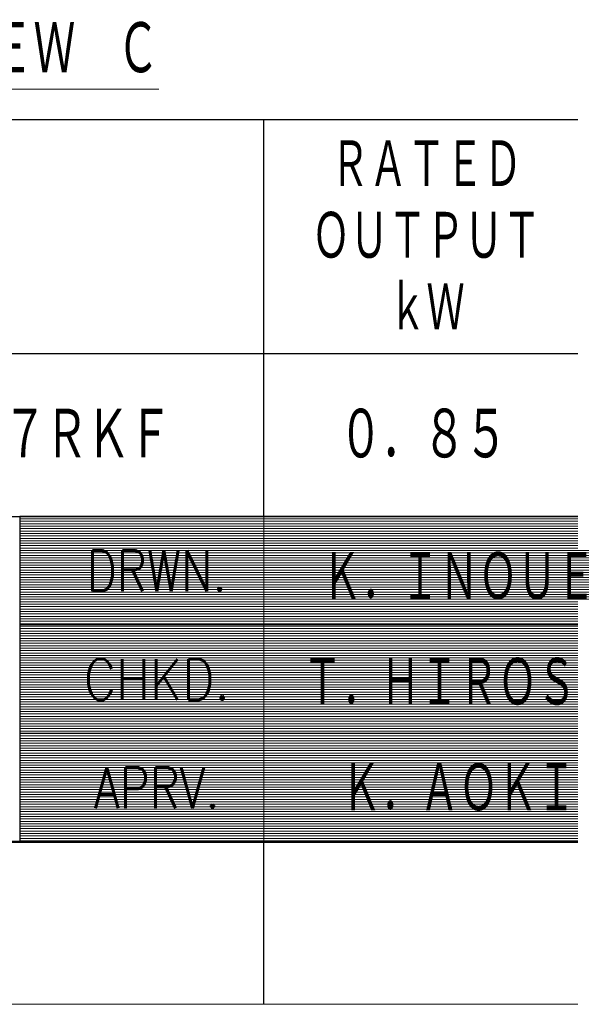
# Model space of a CAD drawing. Header units: millimetres. Extents: x 0 to 1071, y 0 to 742.
# Tile 6 of 133: x 487 to 572, y 0 to 151. Entities that reach past the tile are written whole.
import ezdxf

# ---------------------------------------------------------------- set-up
doc = ezdxf.new("R2010")
doc.units = ezdxf.units.MM
doc.header["$LTSCALE"] = 0.454724
doc.layers.add('NoLayerName_001', color=7, linetype='Continuous')
doc.styles.get("Standard").update_dxf_attribs({"font": 'txt', "bigfont": 'extfont2'})

# ---------------------------------------------------------------- blocks, each defined once
blk = doc.blocks.new('JZB_0007')
at = {"layer": 'NoLayerName_001', "color": 3, "lineweight": 13, "char_height": 3.27, "attachment_point": 5}
for s, insert in [('\\A1;\\W0.6667;Ｋ．ＩＮＯＵＥ', (84.818, 14.635)), ('\\A1;\\W0.6667;Ｔ．ＨＩＲＯＳＥ', (84.818, 8.135)), ('\\A1;\\W0.6667;Ｋ．ＡＯＫＩ', (84.818, 1.635))]:
    blk.add_mtext(s, dxfattribs=dict(at, insert=insert))
blk = doc.blocks.new('*X110')
at = {"color": 7, "linetype": 'Continuous', "lineweight": 13}
for p, q in [((0, 19.8), (40, 19.8)), ((0, 19.65), (40, 19.65)), ((0, 19.5), (40, 19.5)), ((0, 19.35), (40, 19.35)), ((0, 19.2), (40, 19.2)), ((0, 19.05), (40, 19.05)), ((0, 18.9), (40, 18.9)), ((0, 18.75), (40, 18.75)), ((0, 18.6), (40, 18.6)), ((0, 18.45), (40, 18.45)), ((0, 18.3), (40, 18.3)), ((0, 18.15), (40, 18.15)), ((0, 18), (40, 18)), ((0, 17.85), (40, 17.85)), ((0, 17.7), (40, 17.7)), ((0, 17.55), (40, 17.55)), ((0, 17.4), (40, 17.4)), ((0, 17.25), (40, 17.25)), ((0, 17.1), (40, 17.1)), ((0, 16.95), (40, 16.95)), ((0, 16.8), (40, 16.8)), ((0, 16.65), (40, 16.65)), ((0, 16.5), (40, 16.5)), ((0, 16.35), (40, 16.35)), ((0, 16.2), (40, 16.2)), ((0, 16.05), (40, 16.05)), ((0, 15.9), (40, 15.9)), ((0, 15.75), (40, 15.75)), ((0, 15.6), (40, 15.6)), ((0, 15.45), (40, 15.45)), ((0, 15.3), (40, 15.3)), ((0, 15.15), (40, 15.15)), ((0, 15), (40, 15)), ((0, 14.85), (40, 14.85)), ((0, 14.7), (40, 14.7)), ((0, 14.55), (40, 14.55)), ((0, 14.4), (40, 14.4)), ((0, 14.25), (40, 14.25)), ((0, 14.1), (40, 14.1)), ((0, 13.95), (40, 13.95)), ((0, 13.8), (40, 13.8)), ((0, 13.65), (40, 13.65)), ((0, 13.5), (40, 13.5)), ((0, 13.35), (40, 13.35)), ((0, 13.2), (40, 13.2)), ((0, 13.05), (40, 13.05)), ((0, 12.9), (40, 12.9)), ((0, 12.75), (40, 12.75)), ((0, 12.6), (40, 12.6)), ((0, 12.45), (40, 12.45)), ((0, 12.3), (40, 12.3)), ((0, 12.15), (40, 12.15)), ((0, 12), (40, 12)), ((0, 11.85), (40, 11.85)), ((0, 11.7), (40, 11.7)), ((0, 11.55), (40, 11.55)), ((0, 11.4), (40, 11.4)), ((0, 11.25), (40, 11.25)), ((0, 11.1), (40, 11.1)), ((0, 10.95), (40, 10.95)), ((0, 10.8), (40, 10.8)), ((0, 10.65), (40, 10.65)), ((0, 10.5), (40, 10.5)), ((0, 10.35), (40, 10.35)), ((0, 10.2), (40, 10.2)), ((0, 10.05), (40, 10.05)), ((0, 9.9), (40, 9.9)), ((0, 9.75), (40, 9.75)), ((0, 9.6), (40, 9.6)), ((0, 9.45), (40, 9.45)), ((0, 9.3), (40, 9.3)), ((0, 9.15), (40, 9.15)), ((0, 9), (40, 9)), ((0, 8.85), (40, 8.85)), ((0, 8.7), (40, 8.7)), ((0, 8.55), (40, 8.55)), ((0, 8.4), (40, 8.4)), ((0, 8.25), (40, 8.25)), ((0, 8.1), (40, 8.1)), ((0, 7.95), (40, 7.95)), ((0, 7.8), (40, 7.8)), ((0, 7.65), (40, 7.65)), ((0, 7.5), (40, 7.5)), ((0, 7.35), (40, 7.35)), ((0, 7.2), (40, 7.2)), ((0, 7.05), (40, 7.05)), ((0, 6.9), (40, 6.9)), ((0, 6.75), (40, 6.75)), ((0, 6.6), (40, 6.6)), ((0, 6.45), (40, 6.45)), ((0, 6.3), (40, 6.3)), ((0, 6.15), (40, 6.15)), ((0, 6), (40, 6)), ((0, 5.85), (40, 5.85)), ((0, 5.7), (40, 5.7)), ((0, 5.55), (40, 5.55)), ((0, 5.4), (40, 5.4)), ((0, 5.25), (40, 5.25)), ((0, 5.1), (40, 5.1)), ((0, 4.95), (40, 4.95)), ((0, 4.8), (40, 4.8)), ((0, 4.65), (40, 4.65)), ((0, 4.5), (40, 4.5)), ((0, 4.35), (40, 4.35)), ((0, 4.2), (40, 4.2)), ((0, 4.05), (40, 4.05)), ((0, 3.9), (40, 3.9)), ((0, 3.75), (40, 3.75)), ((0, 3.6), (40, 3.6)), ((0, 3.45), (40, 3.45)), ((0, 3.3), (40, 3.3)), ((0, 3.15), (40, 3.15)), ((0, 3), (40, 3)), ((0, 2.85), (40, 2.85)), ((0, 2.7), (40, 2.7)), ((0, 2.55), (40, 2.55)), ((0, 2.4), (40, 2.4)), ((0, 2.25), (40, 2.25)), ((0, 2.1), (40, 2.1)), ((0, 1.95), (40, 1.95)), ((0, 1.8), (40, 1.8)), ((0, 1.65), (40, 1.65)), ((0, 1.5), (40, 1.5)), ((0, 1.35), (40, 1.35)), ((0, 1.2), (40, 1.2)), ((0, 1.05), (40, 1.05)), ((0, 0.9), (40, 0.9)), ((0, 0.75), (40, 0.75)), ((0, 0.6), (40, 0.6)), ((0, 0.45), (40, 0.45)), ((0, 0.3), (40, 0.3)), ((0, 0.15), (40, 0.15)), ((0, 0), (40, 0))]:
    blk.add_line(p, q, dxfattribs=at)
blk = doc.blocks.new('JZB_0008')
at = {"layer": 'NoLayerName_001', "color": 7, "linetype": 'Continuous', "lineweight": 25}
for p, q in [((170, 20), (170, 0)), ((210, 20), (170, 20)), ((170, 0), (210, 0))]:
    blk.add_line(p, q, dxfattribs=at)
blk.add_blockref('*X110', (170, 0.05))

msp = doc.modelspace()

# ---------------------------------------------------------------- linework, layer by layer
at = {"layer": 'NoLayerName_001', "color": 7, "linetype": 'Continuous', "lineweight": 25}
for p, q in [((412.500039, 135.999996), (1025, 135.999996)), ((525.000032, 75), (525.000032, 135.999996)), ((1025, 99.999998), (412.500039, 99.999998)), ((62.5, 75), (1025, 75)), ((412.5, 75), (1025, 75)), ((412.5, 75), (1025, 75)), ((412.500039, 75), (1025, 75)), ((525, 0), (525, 25))]:
    msp.add_line(p, q, dxfattribs=at)
at = {"layer": 'NoLayerName_001', "color": 2, "linetype": 'Continuous', "lineweight": 13}
for p, q in [((525, 25), (525, 75)), ((587.5, 58.33325), (487.5, 58.33325)), ((587.5, 41.671875), (487.499999, 41.671875))]:
    msp.add_line(p, q, dxfattribs=at)
at = {"layer": 'NoLayerName_001', "color": 7, "linetype": 'Continuous', "lineweight": 50}
msp.add_line((1025, 25), (62.5, 25), dxfattribs=at)
at = {"layer": 'NoLayerName_001', "color": 7, "linetype": 'Continuous', "lineweight": 13}
msp.add_line((1050, 0), (0, 0), dxfattribs=at)

# ---------------------------------------------------------------- block references
at = {"layer": 'NoLayerName_001', "xscale": 2.5, "yscale": 2.5, "zscale": 2.5}
for name, p in [('JZB_0008', (62.5, 25)), ('JZB_0007', (342.956238, 29.037499))]:
    msp.add_blockref(name, p, dxfattribs=at)

# ---------------------------------------------------------------- texts
at = {"layer": 'NoLayerName_001', "color": 3, "lineweight": 13, "insert": (470.376358, 142.430838), "char_height": 8.75, "attachment_point": 7}
msp.add_mtext('\\A1;\\W0.6667;\\LＶＩＥＷ\u3000Ｃ\\l', dxfattribs=at)
at = {"layer": 'NoLayerName_001', "color": 7, "lineweight": 13, "attachment_point": 5}
for s, insert, char_height in [('\\A1;\\W0.6667;ＲＡＴＥＤ', (550.000031, 128.999997), 8), ('\\A1;\\W0.6667;ＯＵＴＰＵＴ', (550.000031, 117.999998), 8), ('\\A1;\\W0.6667;ｋＷ', (550.00003, 106.999998), 8), ('\\A1;\\W0.7152;\\T0.9595;ＳＧＭ７Ｇ－０９Ｄ７ＲＫＦ', (468.897653, 87.5), 8.5), ('\\A1;\\W0.7152;\\T0.9595;０．８５', (549.397639, 87.499998), 8.5)]:
    msp.add_mtext(s, dxfattribs=dict(at, insert=insert, char_height=char_height))
at = {"layer": 'NoLayerName_001', "color": 2, "lineweight": 13, "char_height": 6.25, "attachment_point": 8}
for s, insert in [('\\A1;\\W0.8191;DRWN.', (508.572517, 63.49311)), ('\\A1;\\W0.8821;CHKD.', (508.572517, 46.82661)), ('\\A1;\\W0.8191;APRV.', (508.572517, 30.16011))]:
    msp.add_mtext(s, dxfattribs=dict(at, insert=insert))

doc.saveas('drawing.dxf')
